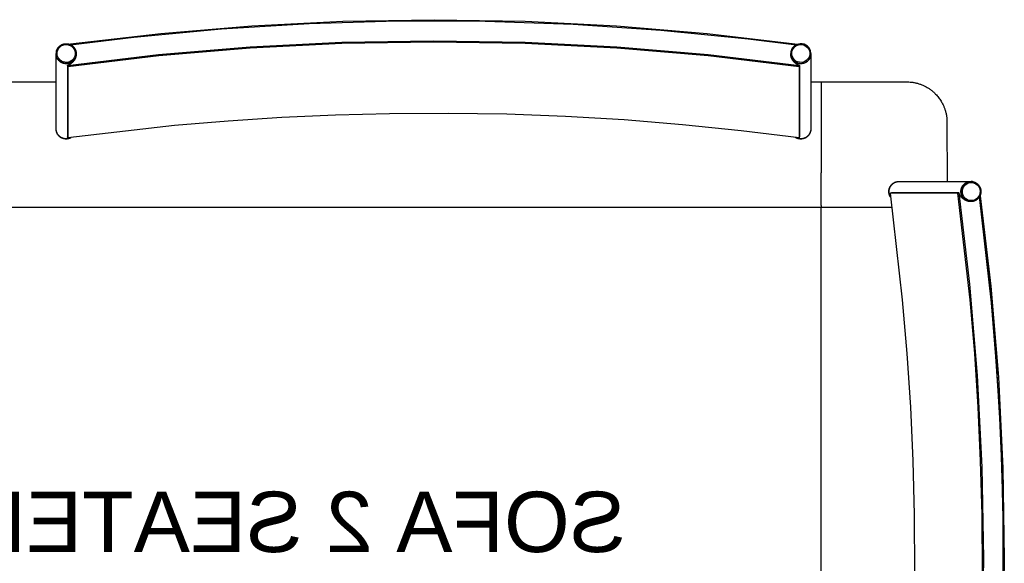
# Model space of a CAD drawing. Header units: millimetres. Extents: x -1470 to 7470, y -12049 to 6674.
# Tile 29 of 58: x 3029 to 4007, y -3004 to -2463. Entities that reach past the tile are written whole.
import ezdxf

# ---------------------------------------------------------------- set-up
doc = ezdxf.new("R2010")
doc.units = ezdxf.units.MM
doc.header["$LTSCALE"] = 10
doc.layers.get('0').update_dxf_attribs({"true_color": 0x000000})
doc.styles.add('Arial Normale', font='txt')

msp = doc.modelspace()

# ---------------------------------------------------------------- linework, layer by layer
at = {"color": 18, "linetype": 'Continuous', "lineweight": 25, "true_color": 0x000000}
for points in [[(3079.23, -2487.33), (3169.23, -2476.76), (3259.54, -2469.21), (3350.05, -2464.68), (3440.66, -2463.19), (3531.27, -2464.73), (3621.78, -2469.3), (3712.09, -2476.89), (3802.09, -2487.51)], [(3079.38, -2488.17), (3142.34, -2480.5), (3229.35, -2472.36), (3316.58, -2467.01), (3403.94, -2464.45), (3491.34, -2464.7), (3578.69, -2467.74), (3665.88, -2473.58), (3752.84, -2482.21), (3800.63, -2488.19)], [(3076.36, -2508.59), (3166.91, -2497.87), (3257.77, -2490.2), (3348.83, -2485.6), (3440, -2484.06), (3531.17, -2485.6), (3622.23, -2490.2), (3713.09, -2497.87), (3803.64, -2508.59)], [(3076.5, -2509.57), (3167.01, -2498.85), (3257.84, -2491.19), (3348.87, -2486.58), (3440, -2485.05), (3531.13, -2486.58), (3622.16, -2491.19), (3712.99, -2498.85), (3803.5, -2509.57)], [(3065.18, -2495.07), (3065.25, -2494.73), (3065.34, -2494.39), (3065.44, -2494.06), (3065.55, -2493.73), (3065.67, -2493.4), (3065.81, -2493.08), (3065.95, -2492.76), (3066.11, -2492.45), (3066.27, -2492.14), (3066.45, -2491.84), (3066.64, -2491.54), (3066.83, -2491.26), (3067.04, -2490.98), (3067.26, -2490.7), (3067.48, -2490.44), (3067.72, -2490.18), (3067.96, -2489.93), (3068.22, -2489.69), (3068.48, -2489.46), (3068.75, -2489.24), (3069.02, -2489.02), (3069.31, -2488.82), (3069.6, -2488.63), (3069.89, -2488.44), (3070.2, -2488.27), (3070.51, -2488.11), (3070.82, -2487.96), (3071.14, -2487.82), (3071.47, -2487.69), (3071.79, -2487.57), (3072.13, -2487.47), (3072.46, -2487.37), (3072.8, -2487.29), (3073.14, -2487.22), (3073.49, -2487.16), (3073.83, -2487.12), (3074.18, -2487.08), (3074.53, -2487.06), (3074.88, -2487.05), (3075.23, -2487.05), (3075.58, -2487.07), (3075.92, -2487.09), (3076.27, -2487.13), (3076.62, -2487.18), (3076.96, -2487.25), (3077.3, -2487.32), (3077.64, -2487.41), (3077.97, -2487.51), (3078.3, -2487.61), (3078.63, -2487.74), (3078.95, -2487.87), (3079.27, -2488.01), (3079.58, -2488.17), (3079.89, -2488.33), (3080.19, -2488.51), (3080.49, -2488.7), (3080.78, -2488.89), (3081.06, -2489.1), (3081.33, -2489.31), (3081.6, -2489.54), (3081.85, -2489.78), (3082.1, -2490.02), (3082.35, -2490.27), (3082.58, -2490.53), (3082.8, -2490.8), (3083.01, -2491.08), (3083.22, -2491.36), (3083.41, -2491.65), (3083.6, -2491.95), (3083.77, -2492.25), (3083.93, -2492.56), (3084.08, -2492.87), (3084.22, -2493.19), (3084.35, -2493.52), (3084.47, -2493.84), (3084.58, -2494.18), (3084.67, -2494.51), (3084.75, -2494.85), (3084.82, -2495.19), (3084.88, -2495.54), (3084.93, -2495.88), (3084.97, -2496.23), (3084.99, -2496.58), (3085, -2496.93)], [(3079.33, -2488.05), (3079.23, -2487.33)], [(3079.23, -2487.33), (3079.23, -2488.06)], [(3065.18, -2495.07), (3065, -2496.93)], [(3065, -2497.1), (3065, -2496.93)], [(3065, -2571.77), (3065, -2497.1)], [(3085, -2497.1), (3084.99, -2497.45), (3084.97, -2497.79), (3084.93, -2498.14), (3084.89, -2498.48), (3084.83, -2498.82), (3084.76, -2499.16), (3084.68, -2499.5), (3084.59, -2499.83), (3084.48, -2500.16), (3084.37, -2500.49), (3084.24, -2500.81), (3084.1, -2501.13), (3083.95, -2501.44), (3083.79, -2501.75), (3083.62, -2502.05), (3083.44, -2502.35), (3083.25, -2502.64), (3083.05, -2502.92), (3082.84, -2503.19), (3082.62, -2503.46), (3082.39, -2503.72), (3082.15, -2503.97), (3081.91, -2504.22), (3081.65, -2504.45), (3081.39, -2504.68), (3081.12, -2504.89), (3080.84, -2505.1), (3080.56, -2505.3), (3080.26, -2505.49), (3079.97, -2505.66), (3079.66, -2505.83), (3079.35, -2505.99), (3079.04, -2506.13), (3078.72, -2506.27), (3078.4, -2506.39), (3078.07, -2506.5), (3077.74, -2506.6), (3077.4, -2506.69), (3077.06, -2506.77), (3076.72, -2506.83), (3076.38, -2506.89), (3076.04, -2506.93), (3075.69, -2506.96), (3075.35, -2506.98), (3075, -2506.98), (3074.65, -2506.98), (3074.31, -2506.96), (3073.96, -2506.93), (3073.62, -2506.89), (3073.28, -2506.83), (3072.94, -2506.77), (3072.6, -2506.69), (3072.26, -2506.6), (3071.93, -2506.5), (3071.6, -2506.39), (3071.28, -2506.27), (3070.96, -2506.13), (3070.65, -2505.99), (3070.34, -2505.83), (3070.03, -2505.66), (3069.74, -2505.49), (3069.44, -2505.3), (3069.16, -2505.1), (3068.88, -2504.89), (3068.61, -2504.68), (3068.35, -2504.45), (3068.09, -2504.22), (3067.85, -2503.97), (3067.61, -2503.72), (3067.38, -2503.46), (3067.16, -2503.19), (3066.95, -2502.92), (3066.75, -2502.64), (3066.56, -2502.35), (3066.38, -2502.05), (3066.21, -2501.75), (3066.05, -2501.44), (3065.9, -2501.13), (3065.76, -2500.81), (3065.63, -2500.49), (3065.52, -2500.16), (3065.41, -2499.83), (3065.32, -2499.5), (3065.24, -2499.16), (3065.17, -2498.82), (3065.11, -2498.48), (3065.07, -2498.14), (3065.03, -2497.79), (3065.01, -2497.45), (3065, -2497.1)], [(3085, -2497.1), (3084.99, -2497.45), (3084.97, -2497.79), (3084.93, -2498.14), (3084.89, -2498.48), (3084.83, -2498.82), (3084.76, -2499.16), (3084.68, -2499.5), (3084.59, -2499.83), (3084.48, -2500.16), (3084.37, -2500.49), (3084.24, -2500.81), (3084.1, -2501.13), (3083.95, -2501.44), (3083.79, -2501.75), (3083.62, -2502.05), (3083.44, -2502.35), (3083.25, -2502.64), (3083.05, -2502.92), (3082.84, -2503.2), (3082.62, -2503.46), (3082.39, -2503.72), (3082.15, -2503.98), (3081.91, -2504.22), (3081.65, -2504.46), (3081.39, -2504.68), (3081.12, -2504.9), (3080.84, -2505.11), (3080.56, -2505.3), (3080.27, -2505.49), (3079.97, -2505.67), (3079.66, -2505.84), (3079.36, -2505.99), (3079.04, -2506.14), (3078.72, -2506.27), (3078.4, -2506.4), (3078.07, -2506.51), (3077.74, -2506.61), (3077.4, -2506.7), (3077.06, -2506.77), (3076.72, -2506.84), (3076.38, -2506.89), (3076.04, -2506.94), (3075.69, -2506.97), (3075.35, -2506.98), (3075, -2506.99), (3074.65, -2506.98), (3074.31, -2506.97), (3073.96, -2506.94), (3073.62, -2506.89), (3073.28, -2506.84), (3072.94, -2506.77), (3072.6, -2506.7), (3072.26, -2506.61), (3071.93, -2506.51), (3071.6, -2506.4), (3071.28, -2506.27), (3070.96, -2506.14), (3070.64, -2505.99), (3070.34, -2505.84), (3070.03, -2505.67), (3069.73, -2505.49), (3069.44, -2505.3), (3069.16, -2505.11), (3068.88, -2504.9), (3068.61, -2504.68), (3068.35, -2504.46), (3068.09, -2504.22), (3067.85, -2503.98), (3067.61, -2503.72), (3067.38, -2503.46), (3067.16, -2503.2), (3066.95, -2502.92), (3066.75, -2502.64), (3066.56, -2502.35), (3066.38, -2502.05), (3066.21, -2501.75), (3066.05, -2501.44), (3065.9, -2501.13), (3065.76, -2500.81), (3065.63, -2500.49), (3065.52, -2500.16), (3065.41, -2499.83), (3065.32, -2499.5), (3065.24, -2499.16), (3065.17, -2498.82), (3065.11, -2498.48), (3065.07, -2498.14), (3065.03, -2497.79), (3065.01, -2497.45), (3065, -2497.1)], [(3084.95, -2497.12), (3084.92, -2498.04), (3084.91, -2498.27), (3084.89, -2498.5), (3084.87, -2498.72), (3084.84, -2498.95), (3084.81, -2499.1), (3084.79, -2499.26), (3084.76, -2499.41), (3084.73, -2499.56), (3084.69, -2499.71), (3084.65, -2499.86), (3084.57, -2500.16), (3084.48, -2500.45), (3084.38, -2500.74), (3084.27, -2501.02), (3084.16, -2501.3), (3083.98, -2501.72), (3083.79, -2502.13), (3083.59, -2502.52), (3083.48, -2502.72), (3083.37, -2502.91), (3083.26, -2503.1), (3083.14, -2503.29), (3083.02, -2503.47), (3082.9, -2503.66), (3082.65, -2504.01), (3082.39, -2504.36), (3082.21, -2504.58), (3082.03, -2504.8), (3081.84, -2505.02), (3081.65, -2505.22), (3081.46, -2505.43), (3081.26, -2505.62), (3081.06, -2505.81), (3080.86, -2506), (3080.65, -2506.18), (3080.44, -2506.36), (3080.22, -2506.54), (3080.01, -2506.7), (3079.79, -2506.86), (3079.57, -2507.02), (3079.35, -2507.17), (3079.12, -2507.32), (3078.79, -2507.52), (3078.45, -2507.71), (3078.11, -2507.88), (3077.77, -2508.05), (3077.42, -2508.2), (3077.08, -2508.34), (3076.73, -2508.47), (3076.36, -2508.59)], [(3085, -2496.93), (3085, -2497.1)], [(3085, -2497.1), (3085, -2497.12)], [(3795, -2497.1), (3795, -2496.93)], [(3795, -2497.12), (3795, -2497.1)], [(3815, -2497.1), (3814.99, -2497.45), (3814.97, -2497.79), (3814.93, -2498.14), (3814.89, -2498.48), (3814.83, -2498.82), (3814.76, -2499.16), (3814.68, -2499.5), (3814.59, -2499.83), (3814.48, -2500.16), (3814.37, -2500.49), (3814.24, -2500.81), (3814.1, -2501.13), (3813.95, -2501.44), (3813.79, -2501.75), (3813.62, -2502.05), (3813.44, -2502.35), (3813.25, -2502.64), (3813.05, -2502.92), (3812.84, -2503.19), (3812.62, -2503.46), (3812.39, -2503.72), (3812.15, -2503.97), (3811.91, -2504.22), (3811.65, -2504.45), (3811.39, -2504.68), (3811.12, -2504.89), (3810.84, -2505.1), (3810.56, -2505.3), (3810.26, -2505.49), (3809.97, -2505.66), (3809.66, -2505.83), (3809.35, -2505.99), (3809.04, -2506.13), (3808.72, -2506.27), (3808.4, -2506.39), (3808.07, -2506.5), (3807.74, -2506.6), (3807.4, -2506.69), (3807.06, -2506.77), (3806.72, -2506.83), (3806.38, -2506.89), (3806.04, -2506.93), (3805.69, -2506.96), (3805.35, -2506.98), (3805, -2506.98), (3804.65, -2506.98), (3804.31, -2506.96), (3803.96, -2506.93), (3803.62, -2506.89), (3803.28, -2506.83), (3802.94, -2506.77), (3802.6, -2506.69), (3802.26, -2506.6), (3801.93, -2506.5), (3801.6, -2506.39), (3801.28, -2506.27), (3800.96, -2506.13), (3800.65, -2505.99), (3800.34, -2505.83), (3800.03, -2505.66), (3799.74, -2505.49), (3799.44, -2505.3), (3799.16, -2505.1), (3798.88, -2504.89), (3798.61, -2504.68), (3798.35, -2504.45), (3798.09, -2504.22), (3797.85, -2503.97), (3797.61, -2503.72), (3797.38, -2503.46), (3797.16, -2503.19), (3796.95, -2502.92), (3796.75, -2502.64), (3796.56, -2502.35), (3796.38, -2502.05), (3796.21, -2501.75), (3796.05, -2501.44), (3795.9, -2501.13), (3795.76, -2500.81), (3795.63, -2500.49), (3795.52, -2500.16), (3795.41, -2499.83), (3795.32, -2499.5), (3795.24, -2499.16), (3795.17, -2498.82), (3795.11, -2498.48), (3795.07, -2498.14), (3795.03, -2497.79), (3795.01, -2497.45), (3795, -2497.1)], [(3803.64, -2508.59), (3803.34, -2508.5), (3803.06, -2508.4), (3802.78, -2508.29), (3802.51, -2508.17), (3802.23, -2508.05), (3801.96, -2507.92), (3801.68, -2507.78), (3801.41, -2507.63), (3801.14, -2507.47), (3800.86, -2507.31), (3800.59, -2507.13), (3800.32, -2506.94), (3800.06, -2506.75), (3799.79, -2506.55), (3799.54, -2506.34), (3799.28, -2506.12), (3799.11, -2505.97), (3798.94, -2505.81), (3798.77, -2505.65), (3798.61, -2505.49), (3798.44, -2505.32), (3798.28, -2505.15), (3798.12, -2504.97), (3797.96, -2504.79), (3797.8, -2504.6), (3797.65, -2504.41), (3797.49, -2504.21), (3797.34, -2504.01), (3797.2, -2503.8), (3797.05, -2503.59), (3796.91, -2503.38), (3796.78, -2503.16), (3796.58, -2502.83), (3796.4, -2502.49), (3796.23, -2502.15), (3796.06, -2501.79), (3795.9, -2501.43), (3795.75, -2501.05), (3795.61, -2500.67), (3795.48, -2500.28), (3795.38, -2499.97), (3795.29, -2499.65), (3795.2, -2499.32), (3795.16, -2499.16), (3795.13, -2499), (3795.1, -2498.83), (3795.07, -2498.67), (3795.05, -2498.5), (3795.03, -2498.34), (3795.02, -2498.17), (3795.01, -2498), (3795.01, -2497.84), (3795.01, -2497.76), (3795.02, -2497.67), (3795.02, -2497.54), (3795.06, -2497.13)], [(3815, -2496.93), (3815, -2497.1)], [(3815, -2497.1), (3815, -2571.77)], [(3076.5, -2509.57), (3076.36, -2508.59)], [(3076.36, -2508.59), (3076.36, -2579.79)], [(3076.5, -2509.57), (3076.5, -2580.76)], [(3803.5, -2509.57), (3803.64, -2508.59)], [(3803.5, -2509.57), (3803.5, -2580.76)], [(3803.64, -2508.59), (3803.64, -2579.79)], [(2175.37, -2524.91), (3065, -2524.91)], [(3815, -2524.91), (3825.37, -2524.91)], [(3825.37, -2524.91), (3908.14, -2524.98), (3910.98, -2525.01), (3912.31, -2525.06), (3913.63, -2525.15), (3914.95, -2525.28), (3916.27, -2525.45), (3917.04, -2525.57), (3917.82, -2525.71), (3918.59, -2525.87), (3919.36, -2526.04), (3920.13, -2526.22), (3920.89, -2526.42), (3921.65, -2526.64), (3922.4, -2526.87), (3923.16, -2527.12), (3923.91, -2527.39), (3924.66, -2527.67), (3925.4, -2527.96), (3926.14, -2528.27), (3926.86, -2528.59), (3927.59, -2528.93), (3928.3, -2529.28), (3929.02, -2529.66), (3929.74, -2530.05), (3930.45, -2530.45), (3931.14, -2530.87), (3931.83, -2531.3), (3932.51, -2531.74), (3933.19, -2532.2), (3933.85, -2532.68), (3934.52, -2533.18), (3935.18, -2533.7), (3935.83, -2534.23), (3936.47, -2534.77), (3937.1, -2535.32), (3937.72, -2535.89), (3938.32, -2536.48), (3938.91, -2537.07), (3939.7, -2537.9), (3940.47, -2538.76), (3941.21, -2539.63), (3941.92, -2540.53), (3942.58, -2541.4), (3943.22, -2542.3), (3943.83, -2543.21), (3944.41, -2544.14), (3944.94, -2545.02), (3945.45, -2545.92), (3945.93, -2546.84), (3946.38, -2547.76), (3946.69, -2548.43), (3946.99, -2549.11), (3947.28, -2549.79), (3947.56, -2550.48), (3947.82, -2551.17), (3948.07, -2551.86), (3948.3, -2552.56), (3948.53, -2553.27), (3948.75, -2554.04), (3948.97, -2554.81), (3949.17, -2555.59), (3949.35, -2556.37), (3949.51, -2557.16), (3949.66, -2557.95), (3949.79, -2558.74), (3949.9, -2559.53), (3949.99, -2560.23), (3950.06, -2560.93), (3950.16, -2562.34), (3950.23, -2563.74), (3950.27, -2565.15), (3950.31, -2624.02)], [(3825.37, -2524.91), (3825.37, -2534.91)], [(3825.37, -2534.91), (3825.37, -2615.3)], [(3803.5, -2580.76), (3745.62, -2573.55), (3687.6, -2567.59), (3629.45, -2562.88), (3571.22, -2559.43), (3512.92, -2557.23), (3454.59, -2556.28), (3396.25, -2556.6), (3342.79, -2557.99), (3289.36, -2560.44), (3236, -2563.94), (3182.72, -2568.5), (3076.5, -2580.76)], [(3065, -2571.94), (3065, -2571.77)], [(3079.57, -2580.53), (3079.26, -2580.68), (3078.94, -2580.82), (3078.63, -2580.95), (3078.3, -2581.07), (3077.98, -2581.18), (3077.65, -2581.28), (3077.31, -2581.36), (3076.98, -2581.44), (3076.64, -2581.5), (3076.3, -2581.55), (3075.95, -2581.59), (3075.61, -2581.62), (3075.27, -2581.63), (3074.92, -2581.64), (3074.58, -2581.63), (3074.23, -2581.61), (3073.89, -2581.57), (3073.55, -2581.53), (3073.21, -2581.48), (3072.87, -2581.41), (3072.54, -2581.33), (3072.2, -2581.24), (3071.87, -2581.14), (3071.55, -2581.02), (3071.23, -2580.9), (3070.91, -2580.76), (3070.6, -2580.62), (3070.29, -2580.46), (3069.99, -2580.29), (3069.7, -2580.12), (3069.41, -2579.93), (3069.13, -2579.73), (3068.85, -2579.52), (3068.58, -2579.31), (3068.32, -2579.08), (3068.07, -2578.85), (3067.83, -2578.61), (3067.59, -2578.35), (3067.36, -2578.09), (3067.15, -2577.83), (3066.94, -2577.55), (3066.74, -2577.27), (3066.55, -2576.99), (3066.37, -2576.69), (3066.2, -2576.39), (3066.04, -2576.08), (3065.89, -2575.77), (3065.76, -2575.46), (3065.63, -2575.14), (3065.52, -2574.81), (3065.41, -2574.48), (3065.32, -2574.15), (3065.24, -2573.82), (3065.17, -2573.48), (3065.11, -2573.14), (3065.07, -2572.8), (3065.03, -2572.46), (3065.01, -2572.11), (3065, -2571.77)], [(3079.66, -2580.48), (3079.35, -2580.64), (3079.04, -2580.78), (3078.72, -2580.92), (3078.39, -2581.04), (3078.07, -2581.15), (3077.73, -2581.25), (3077.4, -2581.34), (3077.06, -2581.42), (3076.72, -2581.49), (3076.38, -2581.54), (3076.04, -2581.58), (3075.69, -2581.61), (3075.35, -2581.63), (3075, -2581.64), (3074.65, -2581.63), (3074.31, -2581.61), (3073.96, -2581.58), (3073.62, -2581.54), (3073.28, -2581.49), (3072.94, -2581.42), (3072.6, -2581.35), (3072.27, -2581.26), (3071.93, -2581.16), (3071.61, -2581.05), (3071.28, -2580.92), (3070.96, -2580.79), (3070.65, -2580.64), (3070.34, -2580.49), (3070.04, -2580.32), (3069.74, -2580.14), (3069.45, -2579.96), (3069.16, -2579.76), (3068.89, -2579.55), (3068.62, -2579.34), (3068.35, -2579.11), (3068.1, -2578.88), (3067.85, -2578.63), (3067.61, -2578.38), (3067.39, -2578.12), (3067.17, -2577.85), (3066.95, -2577.58), (3066.75, -2577.3), (3066.56, -2577.01), (3066.38, -2576.71), (3066.21, -2576.41), (3066.05, -2576.11), (3065.9, -2575.79), (3065.76, -2575.48), (3065.64, -2575.15), (3065.52, -2574.83), (3065.42, -2574.5), (3065.32, -2574.16), (3065.24, -2573.83), (3065.17, -2573.49), (3065.11, -2573.15), (3065.07, -2572.8), (3065.03, -2572.46), (3065.01, -2572.11), (3065, -2571.77)], [(3079.97, -2580.49), (3079.67, -2580.65), (3079.36, -2580.81), (3079.05, -2580.96), (3078.73, -2581.09), (3078.4, -2581.21), (3078.08, -2581.33), (3077.74, -2581.43), (3077.41, -2581.52), (3077.07, -2581.59), (3076.73, -2581.66), (3076.39, -2581.71), (3076.05, -2581.76), (3075.7, -2581.79), (3075.35, -2581.81), (3075.01, -2581.81), (3074.66, -2581.81), (3074.32, -2581.79), (3073.97, -2581.76), (3073.63, -2581.72), (3073.28, -2581.66), (3072.94, -2581.6), (3072.61, -2581.52), (3072.27, -2581.43), (3071.94, -2581.33), (3071.61, -2581.22), (3071.29, -2581.1), (3070.97, -2580.96), (3070.65, -2580.82), (3070.35, -2580.66), (3070.04, -2580.5), (3069.74, -2580.32), (3069.45, -2580.13), (3069.17, -2579.94), (3068.89, -2579.73), (3068.62, -2579.51), (3068.36, -2579.29), (3068.1, -2579.05), (3067.85, -2578.81), (3067.62, -2578.56), (3067.39, -2578.3), (3067.17, -2578.03), (3066.96, -2577.76), (3066.76, -2577.47), (3066.56, -2577.19), (3066.38, -2576.89), (3066.21, -2576.59), (3066.05, -2576.28), (3065.9, -2575.97), (3065.77, -2575.65), (3065.64, -2575.33), (3065.52, -2575), (3065.42, -2574.67), (3065.32, -2574.34), (3065.24, -2574), (3065.17, -2573.66), (3065.11, -2573.32), (3065.07, -2572.98), (3065.03, -2572.63), (3065.01, -2572.29), (3065, -2571.94)], [(3815, -2571.94), (3814.99, -2572.29), (3814.97, -2572.63), (3814.93, -2572.97), (3814.89, -2573.32), (3814.83, -2573.66), (3814.76, -2573.99), (3814.68, -2574.33), (3814.59, -2574.66), (3814.48, -2574.99), (3814.37, -2575.32), (3814.24, -2575.64), (3814.1, -2575.95), (3813.96, -2576.27), (3813.8, -2576.57), (3813.63, -2576.87), (3813.45, -2577.17), (3813.26, -2577.45), (3813.06, -2577.74), (3812.85, -2578.01), (3812.63, -2578.28), (3812.4, -2578.54), (3812.17, -2578.79), (3811.92, -2579.03), (3811.67, -2579.27), (3811.41, -2579.49), (3811.14, -2579.71), (3810.86, -2579.91), (3810.58, -2580.11), (3810.29, -2580.3), (3810, -2580.48), (3809.69, -2580.64), (3809.39, -2580.8), (3809.07, -2580.95), (3808.76, -2581.08), (3808.43, -2581.21), (3808.11, -2581.32), (3807.78, -2581.42), (3807.45, -2581.51), (3807.11, -2581.59), (3806.77, -2581.66), (3806.43, -2581.71), (3806.09, -2581.75), (3805.74, -2581.79), (3805.4, -2581.81), (3805.06, -2581.81), (3804.71, -2581.81), (3804.37, -2581.79), (3804.02, -2581.77), (3803.68, -2581.73), (3803.34, -2581.67), (3803, -2581.61), (3802.66, -2581.54), (3802.33, -2581.45), (3802, -2581.35), (3801.67, -2581.24), (3801.35, -2581.12), (3801.03, -2580.99), (3800.71, -2580.85), (3800.4, -2580.69), (3800.1, -2580.53), (3799.8, -2580.36)], [(3815, -2571.77), (3814.99, -2572.11), (3814.97, -2572.46), (3814.93, -2572.8), (3814.89, -2573.14), (3814.83, -2573.48), (3814.76, -2573.82), (3814.68, -2574.15), (3814.59, -2574.48), (3814.48, -2574.81), (3814.37, -2575.14), (3814.24, -2575.46), (3814.11, -2575.77), (3813.96, -2576.09), (3813.8, -2576.39), (3813.63, -2576.69), (3813.45, -2576.99), (3813.26, -2577.27), (3813.06, -2577.56), (3812.86, -2577.83), (3812.64, -2578.1), (3812.41, -2578.36), (3812.18, -2578.61), (3811.93, -2578.85), (3811.68, -2579.08), (3811.42, -2579.31), (3811.15, -2579.53), (3810.88, -2579.73), (3810.59, -2579.93), (3810.3, -2580.12), (3810.01, -2580.3), (3809.71, -2580.46), (3809.4, -2580.62), (3809.09, -2580.77), (3808.77, -2580.9), (3808.45, -2581.03), (3808.13, -2581.14), (3807.8, -2581.24), (3807.46, -2581.33), (3807.13, -2581.41), (3806.79, -2581.48), (3806.45, -2581.53), (3806.11, -2581.58), (3805.77, -2581.61), (3805.42, -2581.63), (3805.08, -2581.64), (3804.73, -2581.63), (3804.39, -2581.62), (3804.05, -2581.59), (3803.7, -2581.55), (3803.36, -2581.5), (3803.02, -2581.44), (3802.69, -2581.37), (3802.35, -2581.28), (3802.02, -2581.18), (3801.7, -2581.08), (3801.37, -2580.96), (3801.06, -2580.83), (3800.74, -2580.68), (3800.43, -2580.53), (3800.13, -2580.37)], [(3815, -2571.77), (3814.99, -2572.11), (3814.97, -2572.46), (3814.93, -2572.8), (3814.89, -2573.14), (3814.83, -2573.48), (3814.76, -2573.82), (3814.68, -2574.16), (3814.59, -2574.49), (3814.49, -2574.82), (3814.37, -2575.14), (3814.25, -2575.46), (3814.11, -2575.78), (3813.96, -2576.09), (3813.8, -2576.4), (3813.63, -2576.7), (3813.45, -2576.99), (3813.26, -2577.28), (3813.06, -2577.56), (3812.86, -2577.84), (3812.64, -2578.11), (3812.41, -2578.37), (3812.17, -2578.62), (3811.93, -2578.86), (3811.68, -2579.09), (3811.42, -2579.32), (3811.15, -2579.54), (3810.87, -2579.74), (3810.59, -2579.94), (3810.3, -2580.13), (3810, -2580.31), (3809.7, -2580.47), (3809.39, -2580.63), (3809.08, -2580.78), (3808.76, -2580.91), (3808.44, -2581.04), (3808.12, -2581.15), (3807.79, -2581.25), (3807.45, -2581.34), (3807.12, -2581.42), (3806.78, -2581.48), (3806.44, -2581.54), (3806.1, -2581.58), (3805.75, -2581.61), (3805.41, -2581.63), (3805.06, -2581.64), (3804.72, -2581.64), (3804.37, -2581.62), (3804.03, -2581.59), (3803.69, -2581.55), (3803.35, -2581.5), (3803.01, -2581.44), (3802.67, -2581.36), (3802.34, -2581.28), (3802.01, -2581.18), (3801.68, -2581.07), (3801.36, -2580.95), (3801.04, -2580.82), (3800.72, -2580.67), (3800.41, -2580.52)], [(3815, -2571.77), (3815, -2571.94)], [(3076.5, -2580.76), (3076.36, -2579.79)], [(3803.5, -2580.76), (3803.64, -2579.79)], [(3825.37, -2647.91), (3825.37, -2615.3)], [(3894.48, -2639.98), (3894.27, -2639.69), (3894.08, -2639.4), (3893.9, -2639.11), (3893.73, -2638.81), (3893.57, -2638.5), (3893.42, -2638.18), (3893.28, -2637.87), (3893.15, -2637.54), (3893.04, -2637.22), (3892.93, -2636.88), (3892.84, -2636.55), (3892.76, -2636.21), (3892.69, -2635.87), (3892.63, -2635.53), (3892.58, -2635.19), (3892.55, -2634.84), (3892.53, -2634.49), (3892.52, -2634.15), (3892.52, -2633.8), (3892.53, -2633.45), (3892.56, -2633.1), (3892.6, -2632.76), (3892.65, -2632.42), (3892.71, -2632.07), (3892.78, -2631.73), (3892.87, -2631.4), (3892.97, -2631.06), (3893.07, -2630.73), (3893.19, -2630.41), (3893.33, -2630.09), (3893.47, -2629.77), (3893.62, -2629.46), (3893.78, -2629.15), (3893.96, -2628.85), (3894.14, -2628.56), (3894.34, -2628.27), (3894.54, -2627.99), (3894.76, -2627.72), (3894.98, -2627.45), (3895.21, -2627.19), (3895.46, -2626.94), (3895.71, -2626.7), (3895.96, -2626.47), (3896.23, -2626.25), (3896.5, -2626.03), (3896.79, -2625.83), (3897.07, -2625.63), (3897.37, -2625.45), (3897.67, -2625.28), (3897.98, -2625.11), (3898.29, -2624.96), (3898.61, -2624.82), (3898.93, -2624.69), (3899.25, -2624.57), (3899.58, -2624.46), (3899.92, -2624.37), (3900.25, -2624.28), (3900.59, -2624.21), (3900.94, -2624.15), (3901.28, -2624.1), (3901.63, -2624.06), (3901.97, -2624.03), (3902.32, -2624.02)], [(3894.55, -2639.77), (3894.35, -2639.48), (3894.17, -2639.19), (3893.99, -2638.89), (3893.83, -2638.58), (3893.68, -2638.26), (3893.53, -2637.95), (3893.4, -2637.62), (3893.28, -2637.29), (3893.17, -2636.96), (3893.08, -2636.63), (3892.99, -2636.29), (3892.92, -2635.95), (3892.86, -2635.6), (3892.81, -2635.26), (3892.77, -2634.91), (3892.75, -2634.56), (3892.74, -2634.22), (3892.74, -2633.87), (3892.75, -2633.52), (3892.77, -2633.17), (3892.81, -2632.82), (3892.85, -2632.48), (3892.91, -2632.13), (3892.99, -2631.79), (3893.07, -2631.45), (3893.17, -2631.12), (3893.27, -2630.79), (3893.39, -2630.46), (3893.52, -2630.13), (3893.66, -2629.81), (3893.82, -2629.5), (3893.98, -2629.19), (3894.15, -2628.89), (3894.34, -2628.59), (3894.53, -2628.3), (3894.74, -2628.02), (3894.95, -2627.75), (3895.17, -2627.48), (3895.41, -2627.22), (3895.65, -2626.97), (3895.9, -2626.72), (3896.16, -2626.49), (3896.42, -2626.26), (3896.7, -2626.05), (3896.98, -2625.84), (3897.27, -2625.65), (3897.57, -2625.46), (3897.87, -2625.29), (3898.17, -2625.12), (3898.49, -2624.97), (3898.81, -2624.83), (3899.13, -2624.69), (3899.46, -2624.57), (3899.79, -2624.46), (3900.12, -2624.37), (3900.46, -2624.28), (3900.8, -2624.21), (3901.15, -2624.15), (3901.49, -2624.1), (3901.84, -2624.06), (3902.19, -2624.03), (3902.54, -2624.02)], [(3894.58, -2639.81), (3894.38, -2639.53), (3894.2, -2639.24), (3894.02, -2638.94), (3893.86, -2638.64), (3893.71, -2638.33), (3893.56, -2638.02), (3893.43, -2637.7), (3893.31, -2637.38), (3893.2, -2637.05), (3893.1, -2636.72), (3893.02, -2636.39), (3892.94, -2636.05), (3892.88, -2635.71), (3892.83, -2635.37), (3892.79, -2635.03), (3892.76, -2634.69), (3892.74, -2634.35), (3892.74, -2634), (3892.74, -2633.66), (3892.76, -2633.31), (3892.79, -2632.97), (3892.83, -2632.63), (3892.89, -2632.29), (3892.95, -2631.95), (3893.03, -2631.62), (3893.12, -2631.28), (3893.22, -2630.96), (3893.33, -2630.63), (3893.45, -2630.31), (3893.59, -2629.99), (3893.73, -2629.68), (3893.88, -2629.37), (3894.05, -2629.07), (3894.23, -2628.77), (3894.41, -2628.48), (3894.61, -2628.2), (3894.81, -2627.92), (3895.03, -2627.65), (3895.25, -2627.39), (3895.48, -2627.14), (3895.72, -2626.89), (3895.97, -2626.66), (3896.23, -2626.43), (3896.5, -2626.21), (3896.77, -2626), (3897.05, -2625.8), (3897.33, -2625.61), (3897.63, -2625.43), (3897.93, -2625.26), (3898.23, -2625.09), (3898.54, -2624.94), (3898.85, -2624.81), (3899.17, -2624.68), (3899.5, -2624.56), (3899.83, -2624.45), (3900.16, -2624.36), (3900.49, -2624.28), (3900.83, -2624.2), (3901.17, -2624.14), (3901.51, -2624.1), (3901.85, -2624.06), (3902.19, -2624.03), (3902.54, -2624.02)], [(3902.32, -2624.02), (3902.54, -2624.02)], [(3902.54, -2624.02), (3973.96, -2624.02)], [(3973.96, -2644.02), (3973.62, -2644.01), (3973.27, -2643.99), (3972.93, -2643.95), (3972.59, -2643.9), (3972.25, -2643.84), (3971.91, -2643.77), (3971.57, -2643.69), (3971.24, -2643.6), (3970.91, -2643.49), (3970.59, -2643.37), (3970.27, -2643.25), (3969.95, -2643.11), (3969.64, -2642.96), (3969.33, -2642.8), (3969.03, -2642.62), (3968.74, -2642.44), (3968.45, -2642.25), (3968.17, -2642.05), (3967.9, -2641.84), (3967.63, -2641.62), (3967.37, -2641.39), (3967.12, -2641.15), (3966.88, -2640.91), (3966.65, -2640.65), (3966.42, -2640.39), (3966.21, -2640.12), (3966, -2639.84), (3965.81, -2639.56), (3965.62, -2639.27), (3965.44, -2638.97), (3965.28, -2638.67), (3965.12, -2638.36), (3964.98, -2638.05), (3964.84, -2637.73), (3964.72, -2637.41), (3964.61, -2637.08), (3964.51, -2636.75), (3964.42, -2636.41), (3964.35, -2636.08), (3964.28, -2635.74), (3964.23, -2635.4), (3964.19, -2635.06), (3964.16, -2634.71), (3964.14, -2634.37), (3964.13, -2634.02), (3964.14, -2633.68), (3964.16, -2633.33), (3964.19, -2632.99), (3964.23, -2632.64), (3964.28, -2632.3), (3964.35, -2631.96), (3964.42, -2631.63), (3964.51, -2631.29), (3964.61, -2630.96), (3964.72, -2630.64), (3964.84, -2630.31), (3964.98, -2630), (3965.12, -2629.68), (3965.28, -2629.37), (3965.44, -2629.07), (3965.62, -2628.77), (3965.81, -2628.48), (3966, -2628.2), (3966.21, -2627.92), (3966.42, -2627.65), (3966.65, -2627.39), (3966.88, -2627.13), (3967.12, -2626.89), (3967.37, -2626.65), (3967.63, -2626.42), (3967.9, -2626.2), (3968.17, -2625.99), (3968.45, -2625.79), (3968.74, -2625.6), (3969.03, -2625.42), (3969.33, -2625.25), (3969.64, -2625.09), (3969.95, -2624.94), (3970.27, -2624.8), (3970.59, -2624.67), (3970.91, -2624.55), (3971.24, -2624.45), (3971.57, -2624.35), (3971.91, -2624.27), (3972.25, -2624.2), (3972.59, -2624.14), (3972.93, -2624.09), (3973.27, -2624.06), (3973.62, -2624.03), (3973.96, -2624.02)], [(3973.96, -2644.02), (3973.61, -2644.01), (3973.26, -2643.98), (3972.92, -2643.95), (3972.57, -2643.9), (3972.23, -2643.84), (3971.89, -2643.76), (3971.55, -2643.68), (3971.21, -2643.58), (3970.88, -2643.48), (3970.55, -2643.36), (3970.23, -2643.23), (3969.91, -2643.08), (3969.6, -2642.93), (3969.29, -2642.77), (3968.99, -2642.59), (3968.69, -2642.41), (3968.4, -2642.21), (3968.12, -2642.01), (3967.85, -2641.79), (3967.58, -2641.57), (3967.32, -2641.33), (3967.07, -2641.09), (3966.83, -2640.84), (3966.59, -2640.58), (3966.37, -2640.31), (3966.15, -2640.04), (3965.95, -2639.76), (3965.75, -2639.47), (3965.57, -2639.17), (3965.4, -2638.87), (3965.23, -2638.56), (3965.08, -2638.25), (3964.94, -2637.93), (3964.81, -2637.6), (3964.69, -2637.28), (3964.58, -2636.94), (3964.48, -2636.61), (3964.4, -2636.27), (3964.33, -2635.93), (3964.27, -2635.59), (3964.22, -2635.24), (3964.18, -2634.89), (3964.16, -2634.54), (3964.14, -2634.2), (3964.14, -2633.85), (3964.16, -2633.5), (3964.18, -2633.15), (3964.22, -2632.8), (3964.27, -2632.46), (3964.33, -2632.11), (3964.4, -2631.77), (3964.48, -2631.43), (3964.58, -2631.1), (3964.69, -2630.77), (3964.81, -2630.44), (3964.94, -2630.12), (3965.08, -2629.8), (3965.23, -2629.48), (3965.4, -2629.18), (3965.57, -2628.87), (3965.75, -2628.58), (3965.95, -2628.29), (3966.15, -2628.01), (3966.37, -2627.73), (3966.59, -2627.46), (3966.83, -2627.2), (3967.07, -2626.95), (3967.32, -2626.71), (3967.58, -2626.48), (3967.85, -2626.25), (3968.12, -2626.04), (3968.4, -2625.83), (3968.69, -2625.64), (3968.99, -2625.45), (3969.29, -2625.28), (3969.6, -2625.11), (3969.91, -2624.96), (3970.23, -2624.82), (3970.55, -2624.69), (3970.88, -2624.57), (3971.21, -2624.46), (3971.55, -2624.36), (3971.89, -2624.28), (3972.23, -2624.21), (3972.57, -2624.14), (3972.92, -2624.1), (3973.26, -2624.06), (3973.61, -2624.03), (3973.96, -2624.02)], [(3973.96, -2624.02), (3974.18, -2624.02)], [(3975.55, -2624.12), (3974.18, -2624.02)], [(3975.55, -2624.12), (3975.89, -2624.18), (3976.24, -2624.26), (3976.57, -2624.34), (3976.91, -2624.44), (3977.24, -2624.55), (3977.57, -2624.67), (3977.89, -2624.8), (3978.21, -2624.94), (3978.52, -2625.09), (3978.83, -2625.26), (3979.13, -2625.43), (3979.43, -2625.62), (3979.72, -2625.81), (3980, -2626.02), (3980.28, -2626.23), (3980.54, -2626.46), (3980.8, -2626.69), (3981.05, -2626.93), (3981.3, -2627.18), (3981.53, -2627.44), (3981.75, -2627.71), (3981.97, -2627.99), (3982.17, -2628.27), (3982.37, -2628.56), (3982.55, -2628.85), (3982.73, -2629.16), (3982.89, -2629.46), (3983.04, -2629.78), (3983.19, -2630.1), (3983.32, -2630.42), (3983.44, -2630.75), (3983.54, -2631.08), (3983.64, -2631.41), (3983.72, -2631.75), (3983.8, -2632.09), (3983.86, -2632.44), (3983.91, -2632.78), (3983.94, -2633.13), (3983.97, -2633.48), (3983.98, -2633.83), (3983.98, -2634.18), (3983.97, -2634.53), (3983.94, -2634.87), (3983.91, -2635.22), (3983.86, -2635.57), (3983.8, -2635.91), (3983.73, -2636.25), (3983.64, -2636.59), (3983.55, -2636.93), (3983.44, -2637.26), (3983.32, -2637.59), (3983.19, -2637.91), (3983.05, -2638.23), (3982.9, -2638.54), (3982.73, -2638.85), (3982.56, -2639.15), (3982.38, -2639.45), (3982.18, -2639.74), (3981.98, -2640.02), (3981.76, -2640.3), (3981.54, -2640.56), (3981.31, -2640.82), (3981.06, -2641.08), (3980.81, -2641.32), (3980.55, -2641.55), (3980.29, -2641.78), (3980.01, -2641.99), (3979.73, -2642.2), (3979.44, -2642.39), (3979.15, -2642.58), (3978.85, -2642.76), (3978.54, -2642.92), (3978.22, -2643.07), (3977.91, -2643.22), (3977.58, -2643.35), (3977.26, -2643.47), (3976.92, -2643.58), (3976.59, -2643.67), (3976.25, -2643.76), (3975.91, -2643.83), (3975.57, -2643.9), (3975.22, -2643.94), (3974.87, -2643.98), (3974.53, -2644.01), (3974.18, -2644.02)], [(3894.06, -2635.52), (3895.03, -2635.38)], [(3961.16, -2635.52), (3894.06, -2635.52)], [(3894.06, -3362.52), (3901.21, -3304.64), (3907.12, -3246.62), (3911.79, -3188.47), (3915.21, -3130.24), (3917.39, -3071.94), (3918.33, -3013.61), (3918.02, -2955.27), (3916.64, -2901.81), (3914.21, -2848.39), (3910.74, -2795.02), (3906.22, -2741.75), (3894.06, -2635.52)], [(3962.12, -2635.38), (3895.03, -2635.38)], [(3961.16, -2635.52), (3962.12, -2635.38)], [(3961.16, -3362.52), (3968.31, -3304.64), (3974.22, -3246.62), (3978.88, -3188.47), (3982.31, -3130.24), (3984.49, -3071.94), (3985.43, -3013.61), (3985.11, -2955.27), (3983.73, -2901.81), (3981.31, -2848.39), (3977.83, -2795.02), (3973.32, -2741.75), (3961.16, -2635.52)], [(3962.12, -2635.38), (3972.75, -2725.94), (3980.36, -2816.8), (3984.92, -2907.86), (3986.44, -2999.02), (3984.92, -3090.18), (3980.36, -3181.25), (3972.75, -3272.1), (3962.12, -3362.66)], [(3973.93, -2643.97), (3973.01, -2643.94), (3972.79, -2643.93), (3972.56, -2643.91), (3972.33, -2643.89), (3972.11, -2643.86), (3971.95, -2643.84), (3971.8, -2643.81), (3971.64, -2643.78), (3971.49, -2643.75), (3971.19, -2643.67), (3970.89, -2643.59), (3970.59, -2643.5), (3970.3, -2643.4), (3970.01, -2643.29), (3969.73, -2643.18), (3969.31, -2643), (3968.89, -2642.81), (3968.49, -2642.61), (3968.1, -2642.4), (3967.9, -2642.28), (3967.71, -2642.17), (3967.33, -2641.92), (3966.96, -2641.67), (3966.61, -2641.41), (3966.37, -2641.23), (3966.15, -2641.05), (3965.93, -2640.86), (3965.71, -2640.67), (3965.5, -2640.48), (3965.3, -2640.28), (3965.1, -2640.08), (3964.9, -2639.88), (3964.71, -2639.67), (3964.52, -2639.46), (3964.34, -2639.25), (3964.16, -2639.03), (3963.99, -2638.81), (3963.83, -2638.59), (3963.67, -2638.37), (3963.52, -2638.14), (3963.3, -2637.81), (3963.1, -2637.47), (3962.91, -2637.13), (3962.73, -2636.79), (3962.56, -2636.45), (3962.4, -2636.1), (3962.26, -2635.75), (3962.12, -2635.38)], [(3982.26, -3359.07), (3988.69, -3307.51), (3994.68, -3249.49), (3999.43, -3191.35), (4002.93, -3133.12), (4005.19, -3074.83), (4006.21, -3016.49), (4005.97, -2958.15), (4004.67, -2904.69), (4002.31, -2851.27), (3998.91, -2797.91), (3994.46, -2744.62), (3982.51, -2638.9)], [(3982.52, -2638.87), (3990.06, -2701.38), (3998.13, -2788.39), (4003.44, -2875.62), (4005.97, -2962.98), (4005.72, -3050.38), (4002.71, -3137.72), (3996.92, -3224.92), (3988.36, -3311.88), (3982.46, -3359.46)], [(3982.84, -2638.33), (3983.41, -2638.25)], [(3983.41, -2638.25), (3983.03, -2638.25)], [(3983.41, -2638.25), (3993.86, -2728.19), (4001.32, -2818.43), (4005.78, -2908.87), (4007.24, -2999.4), (4005.71, -3089.93), (4001.17, -3180.36), (3993.63, -3270.6), (3983.11, -3360.53)], [(3825.37, -2649.91), (2225.37, -2649.91)], [(3825.37, -2647.91), (3825.37, -2648.51)], [(3825.37, -2648.51), (3825.37, -2648.87)], [(3827.37, -2649.91), (3825.37, -2649.91)], [(3825.37, -3274.91), (3825.37, -2650.09)], [(3895.85, -2649.91), (3827.37, -2649.91)], [(3895.85, -2649.91), (3859.98, -2649.91)], [(3973.96, -2644.02), (3973.94, -2644.02)], [(3974.18, -2644.02), (3973.96, -2644.02)]]:
    msp.add_lwpolyline(points, dxfattribs=at)
for points in [[(3066.16, -2495.08), (3066.68, -2493.36), (3067.55, -2491.78), (3068.71, -2490.41), (3070.14, -2489.29), (3071.76, -2488.48), (3073.52, -2488.01), (3075.34, -2487.9), (3077.14, -2488.14), (3078.86, -2488.74), (3080.42, -2489.67), (3081.75, -2490.89), (3082.81, -2492.35), (3083.55, -2493.99), (3083.94, -2495.74), (3083.96, -2497.53), (3083.62, -2499.29), (3082.93, -2500.95), (3081.91, -2502.44), (3080.6, -2503.69), (3079.07, -2504.66), (3077.37, -2505.3), (3075.57, -2505.6), (3073.75, -2505.53), (3071.99, -2505.1), (3070.34, -2504.34), (3068.89, -2503.26), (3067.68, -2501.91), (3066.78, -2500.35), (3066.21, -2498.65), (3066, -2496.87)], [(3795, -2496.93), (3795.18, -2498.79), (3795.72, -2500.59), (3796.59, -2502.25), (3797.76, -2503.72), (3799.2, -2504.95), (3800.85, -2505.88), (3802.64, -2506.5), (3804.52, -2506.76), (3806.42, -2506.67), (3808.27, -2506.23), (3810, -2505.45), (3811.55, -2504.37), (3812.86, -2503.01), (3813.89, -2501.44), (3814.59, -2499.7), (3814.95, -2497.86), (3814.95, -2495.99), (3814.59, -2494.15), (3813.89, -2492.41), (3812.86, -2490.84), (3811.55, -2489.48), (3810, -2488.4), (3808.27, -2487.62), (3806.42, -2487.18), (3804.52, -2487.09), (3802.64, -2487.36), (3800.85, -2487.97), (3799.2, -2488.9), (3797.76, -2490.13), (3796.59, -2491.6), (3795.72, -2493.27), (3795.18, -2495.06)], [(3796, -2496.75), (3796.18, -2494.97), (3796.73, -2493.26), (3797.61, -2491.69), (3798.8, -2490.33), (3800.24, -2489.23), (3801.87, -2488.44), (3803.64, -2487.99), (3805.46, -2487.9), (3807.26, -2488.17), (3808.96, -2488.8), (3810.51, -2489.74), (3811.83, -2490.98), (3812.87, -2492.45), (3813.59, -2494.1), (3813.95, -2495.86), (3813.95, -2497.65), (3813.59, -2499.41), (3812.87, -2501.05), (3811.83, -2502.53), (3810.51, -2503.76), (3808.96, -2504.71), (3807.26, -2505.33), (3805.46, -2505.6), (3803.64, -2505.51), (3801.87, -2505.06), (3800.24, -2504.27), (3798.8, -2503.18), (3797.61, -2501.82), (3796.73, -2500.25), (3796.18, -2498.54)], [(3975.63, -2625.11), (3977.36, -2625.55), (3978.96, -2626.33), (3980.38, -2627.43), (3981.55, -2628.8), (3982.43, -2630.38), (3982.98, -2632.11), (3983.18, -2633.92), (3983.02, -2635.74), (3982.5, -2637.48), (3981.66, -2639.08), (3980.52, -2640.48), (3979.12, -2641.61), (3977.53, -2642.43), (3975.82, -2642.9), (3974.04, -2643.01), (3972.28, -2642.76), (3970.61, -2642.14), (3969.09, -2641.2), (3967.79, -2639.96), (3966.76, -2638.47), (3966.04, -2636.81), (3965.66, -2635.03), (3965.64, -2633.21), (3965.98, -2631.42), (3966.67, -2629.74), (3967.67, -2628.23), (3968.94, -2626.96), (3970.44, -2625.98), (3972.1, -2625.33), (3973.85, -2625.04)]]:
    msp.add_lwpolyline(points, close=True, dxfattribs=at)
at = {"color": 8, "linetype": 'Continuous', "lineweight": 25, "true_color": 0x808080}
for points in [[(3085, -2496.93), (3084.99, -2497.27), (3084.97, -2497.62), (3084.93, -2497.96), (3084.89, -2498.31), (3084.83, -2498.65), (3084.76, -2498.99), (3084.68, -2499.33), (3084.59, -2499.66), (3084.48, -2499.99), (3084.37, -2500.32), (3084.24, -2500.64), (3084.1, -2500.96), (3083.95, -2501.27), (3083.79, -2501.58), (3083.62, -2501.88), (3083.44, -2502.18), (3083.25, -2502.46), (3083.05, -2502.75), (3082.84, -2503.02), (3082.62, -2503.29), (3082.39, -2503.55), (3082.15, -2503.8), (3081.91, -2504.05), (3081.65, -2504.28), (3081.39, -2504.51), (3081.12, -2504.73), (3080.84, -2504.93), (3080.56, -2505.13), (3080.27, -2505.32), (3079.97, -2505.5), (3079.66, -2505.66), (3079.36, -2505.82), (3079.04, -2505.96), (3078.72, -2506.1), (3078.4, -2506.22), (3078.07, -2506.33), (3077.74, -2506.43), (3077.4, -2506.52), (3077.06, -2506.6), (3076.72, -2506.67), (3076.38, -2506.72), (3076.04, -2506.76), (3075.69, -2506.79), (3075.35, -2506.81), (3075, -2506.82), (3074.65, -2506.81), (3074.31, -2506.79), (3073.96, -2506.76), (3073.62, -2506.72), (3073.28, -2506.67), (3072.94, -2506.6), (3072.6, -2506.52), (3072.26, -2506.43), (3071.93, -2506.33), (3071.6, -2506.22), (3071.28, -2506.1), (3070.96, -2505.96), (3070.64, -2505.82), (3070.34, -2505.66), (3070.03, -2505.5), (3069.73, -2505.32), (3069.44, -2505.13), (3069.16, -2504.93), (3068.88, -2504.73), (3068.61, -2504.51), (3068.35, -2504.28), (3068.09, -2504.05), (3067.85, -2503.8), (3067.61, -2503.55), (3067.38, -2503.29), (3067.16, -2503.02), (3066.95, -2502.75), (3066.75, -2502.46), (3066.56, -2502.18), (3066.38, -2501.88), (3066.21, -2501.58), (3066.05, -2501.27), (3065.9, -2500.96), (3065.76, -2500.64), (3065.63, -2500.32), (3065.52, -2499.99), (3065.41, -2499.66), (3065.32, -2499.33), (3065.24, -2498.99), (3065.17, -2498.65), (3065.11, -2498.31), (3065.07, -2497.96), (3065.03, -2497.62), (3065.01, -2497.27), (3065, -2496.93)], [(3974.18, -2644.02), (3973.83, -2644.01), (3973.49, -2643.99), (3973.14, -2643.95), (3972.8, -2643.9), (3972.46, -2643.84), (3972.12, -2643.77), (3971.79, -2643.69), (3971.46, -2643.6), (3971.13, -2643.49), (3970.8, -2643.37), (3970.48, -2643.25), (3970.17, -2643.11), (3969.86, -2642.96), (3969.55, -2642.8), (3969.25, -2642.62), (3968.96, -2642.44), (3968.67, -2642.25), (3968.39, -2642.05), (3968.11, -2641.84), (3967.85, -2641.62), (3967.59, -2641.39), (3967.34, -2641.15), (3967.1, -2640.91), (3966.86, -2640.65), (3966.64, -2640.39), (3966.42, -2640.12), (3966.22, -2639.84), (3966.02, -2639.56), (3965.84, -2639.27), (3965.66, -2638.97), (3965.49, -2638.67), (3965.34, -2638.36), (3965.19, -2638.05), (3965.06, -2637.73), (3964.94, -2637.41), (3964.83, -2637.08), (3964.73, -2636.75), (3964.64, -2636.41), (3964.56, -2636.08), (3964.5, -2635.74), (3964.44, -2635.4), (3964.4, -2635.06), (3964.37, -2634.71), (3964.35, -2634.37), (3964.35, -2634.02), (3964.35, -2633.68), (3964.37, -2633.33), (3964.4, -2632.99), (3964.44, -2632.64), (3964.5, -2632.3), (3964.56, -2631.96), (3964.64, -2631.63), (3964.73, -2631.29), (3964.83, -2630.96), (3964.94, -2630.64), (3965.06, -2630.31), (3965.19, -2630), (3965.34, -2629.68), (3965.49, -2629.37), (3965.66, -2629.07), (3965.84, -2628.77), (3966.02, -2628.48), (3966.22, -2628.2), (3966.42, -2627.92), (3966.64, -2627.65), (3966.86, -2627.39), (3967.1, -2627.13), (3967.34, -2626.89), (3967.59, -2626.65), (3967.85, -2626.42), (3968.11, -2626.2), (3968.39, -2625.99), (3968.67, -2625.79), (3968.96, -2625.6), (3969.25, -2625.42), (3969.55, -2625.25), (3969.86, -2625.09), (3970.17, -2624.94), (3970.48, -2624.8), (3970.8, -2624.67), (3971.13, -2624.55), (3971.46, -2624.45), (3971.79, -2624.35), (3972.12, -2624.27), (3972.46, -2624.2), (3972.8, -2624.14), (3973.14, -2624.09), (3973.49, -2624.06), (3973.83, -2624.03), (3974.18, -2624.02)]]:
    msp.add_lwpolyline(points, dxfattribs=at)

# ---------------------------------------------------------------- texts
at = {"extrusion": (0, 0, -1), "insert": (3001.3, -2932.34), "char_height": 60, "width": 2622.3913, "attachment_point": 2, "text_direction": (-1, 0, 0), "style": 'Arial Normale'}
msp.add_mtext('SOFA 2 SEATER SX + POUF DX', dxfattribs=at)

doc.saveas('drawing.dxf')
